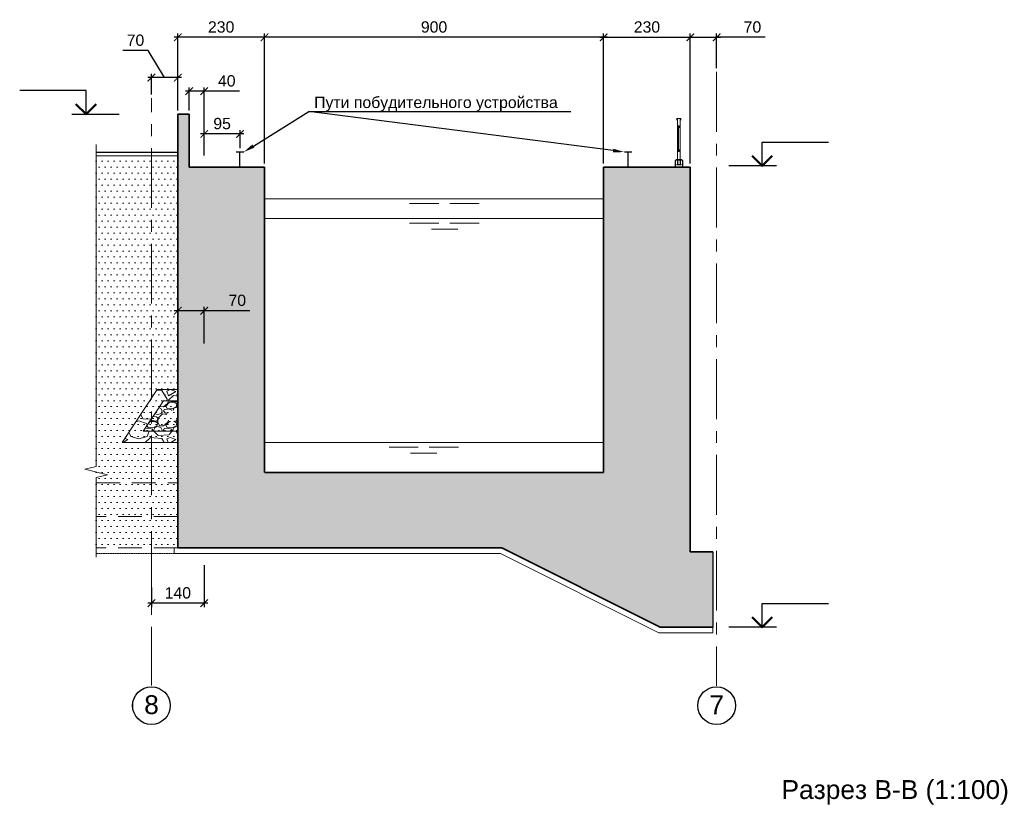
# Model space of a CAD drawing. Header units: millimetres. Extents: x 329474 to 722034, y 240588 to 423521.
# Tile 12 of 35: x 496826 to 522957, y 286623 to 307455. Entities that reach past the tile are written whole.
import ezdxf
from ezdxf import colors
from ezdxf.entities.mleader import LeaderData, LeaderLine
from ezdxf.enums import TextEntityAlignment as Align
from ezdxf.math import Vec2, Vec3

# ---------------------------------------------------------------- set-up
doc = ezdxf.new("R2018")
doc.units = ezdxf.units.MM
doc.header["$LTSCALE"] = 10
for name, pattern in [('HIDDEN', [9.525, 6.35, -3.175]), ('осевая', [50.8, 31.75, -6.35, 6.35, -6.35]), ('фантом', [63.5, 31.75, -6.35, 6.35, -6.35, 6.35, -6.35])]:
    doc.linetypes.add(name, pattern=pattern)
for name, color, linetype, lineweight in [('Бетон', 7, 'Continuous', 35), ('Вода', 5, 'Continuous', 30), ('ГТО-2_Размеры', 7, 'Continuous', 15), ('Отдел_Выноски(стрелка)', 7, 'Continuous', 15), ('Отдел_Заглавные надписи', 7, 'Continuous', 30), ('текст', 7, 'Continuous', 25)]:
    doc.layers.add(name, color=color, linetype=linetype, lineweight=lineweight)
for name, color, linetype in [('Заливка', 7, 'Continuous'), ('Земля', 34, 'Continuous'), ('Металл', 1, 'Continuous'), ('Оси', 1, 'осевая'), ('отметки', 7, 'Continuous'), ('Штриховка', 7, 'Continuous')]:
    doc.layers.add(name, color=color, linetype=linetype)
doc.styles.add('arial', font='arial.ttf')
doc.styles.get("Standard").update_dxf_attribs({"font": 'arial.ttf'})
doc.styles.add('Рогун1', font='arial.ttf')
doc.dimstyles.new('100 мм', dxfattribs={"dimscale": 100, "dimtxt": 3.5, "dimasz": 2, "dimexe": 1, "dimexo": 1, "dimgap": 1.2, "dimtad": 1, "dimdec": 0, "dimlfac": 0.1, "dimrnd": 0.0001, "dimtxsty": 'Рогун1', "dimblk": 'ARCHTICK', "dimcen": 2.5, "dimdle": 1, "dimaunit": 1, "dimadec": 1, "dimazin": 0, "dimtfac": 1, "dimtdec": 0, "dimtmove": 1, "dimatfit": 3, "dimldrblk": 'ARCHTICK', "dimfxl": 1, "dimtfill": 1, "dimarcsym": 0})

# ---------------------------------------------------------------- blocks, each defined once
blk = doc.blocks.new('_ArchTick')
at = {"color": 0, "linetype": 'ByBlock', "const_width": 0.15}
blk.add_lwpolyline([(-0.5, -0.5), (0.5, 0.5)], dxfattribs=at)
blk = doc.blocks.new('*D221')
at = {"layer": 'Defpoints', "color": 0, "transparency": 16777216}
for p in [(501023, 306988), (501023, 304946), (503323, 304896)]:
    blk.add_point(p, dxfattribs=at)
at = {"layer": 'ГТО-2_Размеры', "color": 0, "lineweight": -2, "transparency": 16777216}
for p, q in [((501023, 305046), (501023, 307088)), ((503323, 304996), (503323, 307088)), ((503423, 306988), (500923, 306988))]:
    blk.add_line(p, q, dxfattribs=at)
at = {"layer": 'ГТО-2_Размеры', "color": 0, "lineweight": -2, "transparency": 16777216, "xscale": 200, "yscale": 200, "zscale": 200, "rotation": 180}
blk.add_blockref('_ArchTick', (501023, 306988), dxfattribs=at)
at = {"layer": 'ГТО-2_Размеры', "color": 0, "lineweight": -2, "transparency": 16777216, "xscale": 200, "yscale": 200, "zscale": 200}
blk.add_blockref('_ArchTick', (503323, 306988), dxfattribs=at)
at = {"layer": 'ГТО-2_Размеры', "color": 0, "transparency": 16777216, "insert": (502173, 307261), "char_height": 300, "attachment_point": 5, "style": 'Рогун1'}
blk.add_mtext('230', dxfattribs=at)
blk = doc.blocks.new('*D222')
at = {"layer": 'Defpoints', "color": 0, "transparency": 16777216}
for p in [(503323, 306988), (512323, 304896), (503323, 303546)]:
    blk.add_point(p, dxfattribs=at)
at = {"layer": 'ГТО-2_Размеры', "color": 0, "lineweight": -2, "transparency": 16777216}
for p, q in [((503323, 303646), (503323, 307088)), ((512323, 304996), (512323, 307088)), ((512423, 306988), (503223, 306988))]:
    blk.add_line(p, q, dxfattribs=at)
at = {"layer": 'ГТО-2_Размеры', "color": 0, "lineweight": -2, "transparency": 16777216, "xscale": 200, "yscale": 200, "zscale": 200, "rotation": 180}
blk.add_blockref('_ArchTick', (503323, 306988), dxfattribs=at)
at = {"layer": 'ГТО-2_Размеры', "color": 0, "lineweight": -2, "transparency": 16777216, "xscale": 200, "yscale": 200, "zscale": 200}
blk.add_blockref('_ArchTick', (512323, 306988), dxfattribs=at)
at = {"layer": 'ГТО-2_Размеры', "color": 0, "transparency": 16777216, "insert": (507823, 307261), "char_height": 300, "attachment_point": 5, "style": 'Рогун1'}
blk.add_mtext('900', dxfattribs=at)
blk = doc.blocks.new('*D217')
at = {"layer": 'Defpoints', "color": 0, "transparency": 16777216}
for p in [(501323, 305559), (501323, 304946), (501723, 303758)]:
    blk.add_point(p, dxfattribs=at)
at = {"layer": 'ГТО-2_Размеры', "color": 0, "lineweight": -2, "transparency": 16777216}
for p, q in [((501823, 305559), (501223, 305559)), ((501323, 305046), (501323, 305659)), ((501723, 303858), (501723, 305659)), ((502663, 305559), (501723, 305559))]:
    blk.add_line(p, q, dxfattribs=at)
at = {"layer": 'ГТО-2_Размеры', "color": 0, "lineweight": -2, "transparency": 16777216, "xscale": 200, "yscale": 200, "zscale": 200, "rotation": 180}
blk.add_blockref('_ArchTick', (501323, 305559), dxfattribs=at)
at = {"layer": 'ГТО-2_Размеры', "color": 0, "lineweight": -2, "transparency": 16777216, "xscale": 200, "yscale": 200, "zscale": 200}
blk.add_blockref('_ArchTick', (501723, 305559), dxfattribs=at)
at = {"layer": 'ГТО-2_Размеры', "color": 0, "transparency": 16777216, "insert": (502322, 305832), "char_height": 300, "attachment_point": 5, "style": 'Рогун1'}
blk.add_mtext('40', dxfattribs=at)
blk = doc.blocks.new('*D218')
at = {"layer": 'Defpoints', "color": 0, "transparency": 16777216}
for p in [(500323, 305919), (500323, 305376), (501023, 304946)]:
    blk.add_point(p, dxfattribs=at)
at = {"layer": 'ГТО-2_Размеры', "color": 0, "lineweight": -2, "transparency": 16777216}
for p, q in [((500232, 306637), (499566, 306637)), ((500673, 305919), (500232, 306637)), ((500323, 305476), (500323, 306019)), ((501023, 305046), (501023, 306019)), ((501123, 305919), (500223, 305919))]:
    blk.add_line(p, q, dxfattribs=at)
at = {"layer": 'ГТО-2_Размеры', "color": 0, "lineweight": -2, "transparency": 16777216, "xscale": 200, "yscale": 200, "zscale": 200, "rotation": 180}
blk.add_blockref('_ArchTick', (500323, 305919), dxfattribs=at)
at = {"layer": 'ГТО-2_Размеры', "color": 0, "lineweight": -2, "transparency": 16777216, "xscale": 200, "yscale": 200, "zscale": 200}
blk.add_blockref('_ArchTick', (501023, 305919), dxfattribs=at)
at = {"layer": 'ГТО-2_Размеры', "color": 0, "transparency": 16777216, "insert": (499899, 306910), "char_height": 300, "attachment_point": 5, "style": 'Рогун1'}
blk.add_mtext('70', dxfattribs=at)
blk = doc.blocks.new('*D219')
at = {"layer": 'Defpoints', "color": 0, "transparency": 16777216}
for p in [(514623, 306988), (512323, 303546), (514623, 303546)]:
    blk.add_point(p, dxfattribs=at)
at = {"layer": 'ГТО-2_Размеры', "color": 0, "lineweight": -2, "transparency": 16777216}
for p, q in [((512323, 303646), (512323, 307088)), ((514623, 303646), (514623, 307088)), ((512223, 306988), (514723, 306988))]:
    blk.add_line(p, q, dxfattribs=at)
at = {"layer": 'ГТО-2_Размеры', "color": 0, "lineweight": -2, "transparency": 16777216, "xscale": 200, "yscale": 200, "zscale": 200, "rotation": 180}
blk.add_blockref('_ArchTick', (512323, 306988), dxfattribs=at)
at = {"layer": 'ГТО-2_Размеры', "color": 0, "lineweight": -2, "transparency": 16777216, "xscale": 200, "yscale": 200, "zscale": 200}
blk.add_blockref('_ArchTick', (514623, 306988), dxfattribs=at)
at = {"layer": 'ГТО-2_Размеры', "color": 0, "transparency": 16777216, "insert": (513473, 307261), "char_height": 300, "attachment_point": 5, "style": 'Рогун1'}
blk.add_mtext('230', dxfattribs=at)
blk = doc.blocks.new('*D220')
at = {"layer": 'Defpoints', "color": 0, "transparency": 16777216}
for p in [(515323, 306988), (515323, 306073), (514623, 303546)]:
    blk.add_point(p, dxfattribs=at)
at = {"layer": 'ГТО-2_Размеры', "color": 0, "lineweight": -2, "transparency": 16777216}
for p, q in [((514623, 303646), (514623, 307088)), ((515323, 306173), (515323, 307088)), ((514523, 306988), (515423, 306988)), ((516606, 306988), (515323, 306988))]:
    blk.add_line(p, q, dxfattribs=at)
at = {"layer": 'ГТО-2_Размеры', "color": 0, "lineweight": -2, "transparency": 16777216, "xscale": 200, "yscale": 200, "zscale": 200, "rotation": 180}
blk.add_blockref('_ArchTick', (514623, 306988), dxfattribs=at)
at = {"layer": 'ГТО-2_Размеры', "color": 0, "lineweight": -2, "transparency": 16777216, "xscale": 200, "yscale": 200, "zscale": 200}
blk.add_blockref('_ArchTick', (515323, 306988), dxfattribs=at)
at = {"layer": 'ГТО-2_Размеры', "color": 0, "transparency": 16777216, "insert": (516273, 307261), "char_height": 300, "attachment_point": 5, "style": 'Рогун1'}
blk.add_mtext('70', dxfattribs=at)
blk = doc.blocks.new('*U190')
at = {"color": 0, "linetype": 'ByBlock', "lineweight": -2}
for p, q in [((7, 0), (7, 5)), ((7, 5), (21, 5)), ((7, 0), (0, 0)), ((10, 0), (7, 0))]:
    blk.add_line(p, q, dxfattribs=at)
at = {"color": 0, "linetype": 'ByBlock', "lineweight": 50}
blk.add_lwpolyline([(4.88, 2.12), (7, 0), (9.12, 2.12)], dxfattribs=at)
at = {"color": 0, "linetype": 'ByBlock', "lineweight": -2, "flags": 104}
for tag, p in [('ОТМЕТКА', (13.23, 7.77)), ('ПРИМЕЧАНИЕ', (13.23, 1.77))]:
    blk.add_attdef(tag, text='', height=3.5, dxfattribs=at).set_placement(p, align=Align.MIDDLE_CENTER)
blk = doc.blocks.new('*U191')
at = {"color": 0, "linetype": 'ByBlock', "lineweight": -2}
for p, q in [((-7, 5), (-21, 5)), ((-7, 0), (-7, 5)), ((-10, 0), (-7, 0)), ((-7, 0), (0, 0))]:
    blk.add_line(p, q, dxfattribs=at)
at = {"color": 0, "linetype": 'ByBlock', "lineweight": 50}
blk.add_lwpolyline([(-4.88, 2.12), (-7, 0), (-9.12, 2.12)], dxfattribs=at)
at = {"color": 0, "linetype": 'ByBlock', "lineweight": -2, "flags": 64}
for tag, p in [('ОТМЕТКА', (-13.23, 7.77)), ('ПРИМЕЧАНИЕ', (-13.23, 1.77))]:
    blk.add_attdef(tag, text='', height=3.5, dxfattribs=at).set_placement(p, align=Align.MIDDLE_CENTER)
blk = doc.blocks.new('*D223')
at = {"layer": 'Defpoints', "color": 0, "transparency": 16777216}
for p in [(501023, 299739), (501023, 299196), (501723, 298767)]:
    blk.add_point(p, dxfattribs=at)
at = {"layer": 'ГТО-2_Размеры', "color": 0, "lineweight": -2, "transparency": 16777216}
for p, q in [((501823, 299739), (500923, 299739)), ((501023, 299296), (501023, 299839)), ((501723, 298867), (501723, 299839)), ((502933, 299739), (501723, 299739))]:
    blk.add_line(p, q, dxfattribs=at)
at = {"layer": 'ГТО-2_Размеры', "color": 0, "lineweight": -2, "transparency": 16777216, "xscale": 200, "yscale": 200, "zscale": 200, "rotation": 180}
blk.add_blockref('_ArchTick', (501023, 299739), dxfattribs=at)
at = {"layer": 'ГТО-2_Размеры', "color": 0, "lineweight": -2, "transparency": 16777216, "xscale": 200, "yscale": 200, "zscale": 200}
blk.add_blockref('_ArchTick', (501723, 299739), dxfattribs=at)
at = {"layer": 'ГТО-2_Размеры', "color": 0, "transparency": 16777216, "insert": (502600, 300012), "char_height": 300, "attachment_point": 5, "style": 'Рогун1'}
blk.add_mtext('70', dxfattribs=at)
blk = doc.blocks.new('*D224')
at = {"layer": 'Defpoints', "color": 0, "transparency": 16777216}
for p in [(501723, 304426), (502673, 303946), (501723, 303758)]:
    blk.add_point(p, dxfattribs=at)
at = {"layer": 'ГТО-2_Размеры', "color": 0, "lineweight": -2, "transparency": 16777216}
for p, q in [((502773, 304426), (501623, 304426)), ((501723, 303858), (501723, 304526)), ((502673, 304046), (502673, 304526))]:
    blk.add_line(p, q, dxfattribs=at)
at = {"layer": 'ГТО-2_Размеры', "color": 0, "lineweight": -2, "transparency": 16777216, "xscale": 200, "yscale": 200, "zscale": 200, "rotation": 180}
blk.add_blockref('_ArchTick', (501723, 304426), dxfattribs=at)
at = {"layer": 'ГТО-2_Размеры', "color": 0, "lineweight": -2, "transparency": 16777216, "xscale": 200, "yscale": 200, "zscale": 200}
blk.add_blockref('_ArchTick', (502673, 304426), dxfattribs=at)
at = {"layer": 'ГТО-2_Размеры', "color": 0, "transparency": 16777216, "insert": (502198, 304699), "char_height": 300, "attachment_point": 5, "style": 'Рогун1'}
blk.add_mtext('95', dxfattribs=at)
blk = doc.blocks.new('*D225')
at = {"layer": 'Defpoints', "color": 0, "transparency": 16777216}
for p in [(501723, 293087), (500323, 292502), (500323, 291981)]:
    blk.add_point(p, dxfattribs=at)
at = {"layer": 'ГТО-2_Размеры', "color": 0, "lineweight": -2, "transparency": 16777216}
for p, q in [((501723, 292987), (501723, 291881)), ((500323, 292402), (500323, 291881)), ((501823, 291981), (500223, 291981))]:
    blk.add_line(p, q, dxfattribs=at)
at = {"layer": 'ГТО-2_Размеры', "color": 0, "lineweight": -2, "transparency": 16777216, "xscale": 200, "yscale": 200, "zscale": 200, "rotation": 180}
blk.add_blockref('_ArchTick', (500323, 291981), dxfattribs=at)
at = {"layer": 'ГТО-2_Размеры', "color": 0, "lineweight": -2, "transparency": 16777216, "xscale": 200, "yscale": 200, "zscale": 200}
blk.add_blockref('_ArchTick', (501723, 291981), dxfattribs=at)
at = {"layer": 'ГТО-2_Размеры', "color": 0, "transparency": 16777216, "insert": (501023, 292254), "char_height": 300, "attachment_point": 5, "style": 'Рогун1'}
blk.add_mtext('140', dxfattribs=at)

msp = doc.modelspace()

# ---------------------------------------------------------------- hatches: boundary and pattern name
at = {"layer": 'Заливка'}
h = msp.add_hatch(color=253, dxfattribs=at)
h.dxf.hatch_style = 1
h.paths.add_polyline_path([(509622.7493409, 293446.2330385), (501022.7493409, 293446.2330385), (501022.7493409, 304946.2330385), (501322.7493409, 304946.2330385), (501322.7493409, 303546.2330385), (503322.7493409, 303546.2330385), (503322.7493409, 295446.2330385), (512322.7493409, 295446.2330385), (512322.7493409, 303546.2330385), (514622.7493409, 303546.2330385), (514622.7493409, 293346.2330385), (515222.7493409, 293346.2330385), (515222.7493409, 291346.2330385), (513822.7493409, 291346.2330385)])
at = {"layer": 'Штриховка', "lineweight": 13}
h = msp.add_hatch(dxfattribs=at)
h.set_pattern_fill('DOTS', color=36, scale=100, style=2)
h.set_pattern_definition([(0, (-71770.68, 298781.43), (79.375, 158.75), [0, -158.75])])
h.paths.add_polyline_path([(501022.7493409, 303846.2330385), (498853.7058527, 303846.2330385), (498853.7058527, 293446.2330385), (501022.7493409, 293446.2330385)])
h = msp.add_hatch(dxfattribs=at)
h.set_pattern_fill('GRAVEL', color=256, scale=50)
h.set_pattern_definition([(228.012788, (-55363.13, 254659.79), (-10160, -11430), [170.8607, -16915.2418]), (184.969741, (-55477.426, 254532.786), (15239.999994, 1270.0000723), [293.2024, -29027.0244]), (132.510447, (-55769.53, 254507.39), (12700.000005, -13969.999995), [206.7408, -20467.3614]), (267.273689, (-56264.826, 254189.886), (1270.0000027, 25400), [267.0023, -26433.2187]), (292.833654, (-56277.526, 253923.186), (-6350.0000005, 15240), [261.8168, -25919.904]), (357.273689, (-56175.926, 253681.886), (-25400, 1270.0000027), [267.0023, -26433.2187]), (37.6942405, (-55909.226, 253669.186), (-16509.9999993, -12700.000001), [353.0968, -34956.5577]), (72.255328, (-55629.826, 253885.086), (8890.0000024, 27939.9999992), [333.3598, -33002.6283]), (121.429566, (-55528.226, 254202.586), (-10160.0000014, 16509.999999), [267.9065, -26522.7728]), (175.236358, (-55667.93, 254431.19), (13970, -1270.000002), [305.8566, -14986.9685]), (222.397438, (-55972.726, 254456.586), (-15239.9999995, -13970.0000005), [395.539, -39158.3863]), (138.814075, (-55007.53, 254177.19), (-8890, 7620), [135.0023, -13365.283]), (171.469234, (-55109.126, 254266.086), (16510.0000004, -2539.999997), [256.841, -25427.3195]), (225, (-55363.1, 254304.2), (-2e-13, -1270), [179.6047, -1616.4466]), (203.19859, (-55452.03, 254456.59), (6350, 2540), [96.7207, -9575.3112]), (291.80141, (-55540.93, 254418.49), (-1270, 3810), [136.7828, -6702.3765]), (30.963757, (-55490.13, 254291.49), (3810, 2540), [222.1598, -7183.149]), (161.56505, (-55299.63, 254405.8), (2540, -1270), [160.6436, -3855.449]), (16.38954, (-56277.526, 254418.486), (12700, 3810), [225.044, -22279.4133]), (70.346176, (-56061.63, 254481.99), (-5080, -13970), [188.7995, -18691.1078]), (293.19859, (-55299.63, 254659.79), (-2540, 6350), [193.44, -9478.5918]), (343.61046, (-55223.426, 254481.986), (-12700, 3809.999999), [225.044, -22279.4133]), (339.443955, (-56277.53, 253631.09), (-6350, 2540), [217.0176, -10633.8672]), (294.77514, (-56074.33, 253554.89), (-6350.000008, 13969.999997), [181.836, -18001.7967]), (66.80141, (-55286.93, 253389.79), (2540, 6350), [193.44, -9478.5918]), (17.354025, (-55210.726, 253567.586), (-16510, -5080.000001), [212.8914, -21076.188]), (69.443955, (-55909.23, 253389.79), (-2540, -6350), [108.5088, -10742.376]), (101.30993, (-55363.13, 253389.79), (-1270, 5080), [64.7573, -6410.9975]), (165.963757, (-55375.83, 253453.3), (3810, -1270), [261.8168, -4974.5273]), (186.009006, (-55629.826, 253516.786), (12700, 1270.000001), [242.6335, -24020.6824]), (303.69007, (-55490.13, 254177.2), (-1270, 2540), [183.162, -4395.8882]), (353.157227, (-55388.526, 254024.786), (21590, -2539.999999), [319.7784, -31658.0045]), (60.945396, (-55071.03, 253986.69), (-5080, -8890), [130.754, -12944.6962]), (90, (-55007.5, 254101), (-1270, 1270), [76.2, -1193.8]), (120.256437, (-55655.23, 253554.89), (5080, -8890), [176.4335, -17466.9704]), (48.012787, (-55744.13, 253707.29), (10160.000001, 11430), [341.7214, -16744.381]), (0, (-55515.5, 253961.3), (1270, 1270), [330.2, -939.8]), (325.304846, (-55185.33, 253961.29), (12700.000005, -8889.999993), [200.8048, -19879.6584]), (254.054604, (-55020.23, 253846.99), (-1270, -5080), [184.9145, -9060.825]), (207.645975, (-55071.026, 253669.186), (-24130.000001, -12699.9999983), [301.0725, -29806.2322]), (175.426079, (-55337.726, 253529.486), (-16510, 1270), [318.5147, -31532.9232])])
h.paths.add_polyline_path([(500351.6967093, 296914.6540911), (500067.0479244, 297028.5136051), (499545.5275467, 296246.2330385), (501022.7493409, 296246.2330385), (501022.7493409, 296546.2330385), (500106.0826742, 296546.2330385)])
h.paths.add_polyline_path([(500639.4160076, 297346.2330385), (501022.7493409, 297346.2330385), (501022.7493409, 297646.2330385), (500478.86088, 297646.2330385), (500067.0479244, 297028.5136051), (500351.6967093, 296914.6540911)])
h = msp.add_hatch(dxfattribs=at)
h.set_pattern_fill('GRAVEL', color=256, scale=20)
h.set_pattern_definition([(228.0127875, (-55911.766, 253897.786), (-4064.0000003, -4571.9999997), [68.3443, -6766.09673]), (184.969741, (-55957.486, 253846.986), (6095.9999976, 508.0000289), [117.28094, -11610.8098]), (132.510447, (-56074.326, 253836.826), (5080.0000021, -5587.999998), [82.6963, -8186.94456]), (267.273689, (-56272.446, 253709.826), (508.0000011, 10159.9999999), [106.8009, -10573.2875]), (292.833654, (-56277.526, 253603.146), (-2540.0000002, 6095.9999999), [104.72674, -10367.96155]), (357.273689, (-56236.886, 253506.626), (-10159.9999999, 508.0000011), [106.8009, -10573.2875]), (37.6942405, (-56130.206, 253501.546), (-6603.9999997, -5080.0000004), [141.23873, -13982.62306]), (72.2553284, (-56018.446, 253587.906), (3556.00000096, 11175.9999997), [133.3439, -13201.0513]), (121.4295656, (-55977.806, 253714.906), (-4064.0000006, 6603.9999996), [107.1626, -10609.10914]), (175.236358, (-56033.686, 253806.346), (5588, -508.000001), [122.34266, -5994.7874]), (222.3974378, (-56155.606, 253816.506), (-6095.9999998, -5588.0000002), [158.2156, -15663.3545]), (138.814075, (-55769.526, 253704.746), (-3555.9999998, 3048.0000002), [54.0009, -5346.11316]), (171.4692344, (-55810.166, 253740.306), (6604.0000002, -1015.9999988), [102.7364, -10170.9278]), (225, (-55911.77, 253755.55), (-7e-14, -508), [71.84187, -646.5786]), (203.19859, (-55947.326, 253816.506), (2540, 1016), [38.68826, -3830.12447]), (291.80141, (-55982.89, 253801.27), (-508, 1524), [54.71312, -2680.9506]), (30.963757, (-55962.57, 253750.47), (1524, 1016), [88.86393, -2873.25963]), (161.56505, (-55886.37, 253796.19), (1016, -508), [64.25743, -1542.17962]), (16.3895403, (-56277.526, 253801.266), (5080, 1524), [90.0176, -8911.76533]), (70.346176, (-56191.166, 253826.666), (-2032.0000002, -5588), [75.5198, -7476.44314]), (293.19859, (-55886.366, 253897.786), (-1016, 2540), [77.376, -3791.4367]), (343.6104597, (-55855.886, 253826.666), (-5080.0000001, 1523.9999996), [90.0176, -8911.76533]), (339.443955, (-56277.526, 253486.306), (-2540, 1016), [86.80704, -4253.54686]), (294.7751406, (-56196.246, 253455.826), (-2540.000003, 5587.9999986), [72.73442, -7200.71868]), (66.80141, (-55881.286, 253389.786), (1016, 2540), [77.376, -3791.4367]), (17.3540246, (-55850.806, 253460.906), (-6603.9999999, -2032.0000004), [85.15655, -8430.4752]), (69.443955, (-56130.206, 253389.786), (-1016, -2540), [43.4035, -4296.9504]), (101.309932, (-55911.77, 253389.79), (-508, 2032), [25.9029, -2564.399]), (165.963757, (-55916.85, 253415.19), (1524, -508), [104.72674, -1989.8109]), (186.009006, (-56018.446, 253440.586), (5080, 508.0000003), [97.0534, -9608.27297]), (303.690068, (-55962.57, 253704.75), (-508, 1016), [73.26478, -1758.35527]), (353.1572266, (-55921.926, 253643.786), (8636.00000005, -1015.99999955), [127.91135, -12663.2018]), (60.945396, (-55794.926, 253628.546), (-2032, -3556), [52.30165, -5177.87846]), (90, (-55769.53, 253674.27), (-508, 508), [30.48, -477.52]), (120.256437, (-56028.606, 253455.826), (2031.9999998, -3556.0000001), [70.5734, -6986.78815]), (48.0127875, (-56064.166, 253516.786), (4064.0000003, 4571.9999997), [136.68858, -6697.75244]), (0, (-55972.73, 253618.4), (508, 508), [132.08, -375.92]), (325.3048465, (-55840.646, 253618.386), (5080.000002, -3555.9999973), [80.3219, -7951.86334]), (254.054604, (-55774.606, 253572.666), (-508, -2032), [73.9658, -3624.33]), (207.6459754, (-55794.926, 253501.546), (-9652.00000035, -5079.9999993), [120.429, -11922.4929]), (175.4260787, (-55901.606, 253445.666), (-6604, 508), [127.4059, -12613.1693])])
h.paths.add_polyline_path([(501022.7493409, 296646.2330385), (500351.6967093, 296914.6540911), (500106.0826742, 296546.2330385), (501022.7493409, 296546.2330385)])
h.paths.add_polyline_path([(501022.7493409, 296946.2330385), (501022.7493409, 297346.2330385), (500639.4160076, 297346.2330385), (500351.6967093, 296914.6540911), (501022.7493409, 296646.2330385), (501022.7493409, 296946.2330385, -1), (500722.7493409, 296946.2330385, -1)])

# ---------------------------------------------------------------- linework, layer by layer
at = {"linetype": 'Continuous', "lineweight": 15, "ltscale": 100}
msp.add_lwpolyline([(498853.7058527, 293198.3603788), (498853.7058527, 295311.2003814), (499153.7058527, 295386.2003814), (498553.7058527, 295536.2003814), (498853.7058527, 295611.2003814), (498853.7058527, 304146.8749822), (498853.7058527, 295611.2003814), (498553.7058527, 295536.2003814), (499153.7058527, 295386.2003814), (498853.7058527, 295311.2003814)], close=True, dxfattribs=at)
at = {"layer": 'Бетон', "lineweight": 15}
msp.add_line((509587.3391443, 293296.2330385), (513787.3391443, 291196.2330385), dxfattribs=at)
at = {"layer": 'Бетон'}
msp.add_line((509622.7493409, 293446.2330385), (513822.7493409, 291346.2330385), dxfattribs=at)
for points in [[(501022.7493409, 304946.2330385), (501322.7493409, 304946.2330385)], [(501022.7493409, 293446.2330385), (501022.7493409, 304946.2330385)], [(501322.7493409, 304946.2330385), (501322.7493409, 303546.2330385)], [(501322.7493409, 303546.2330385), (503322.7493409, 303546.2330385)], [(503322.7493409, 303546.2330385), (503322.7493409, 295446.2330385)], [(512322.7493409, 303546.2330385), (514622.7493409, 303546.2330385)], [(512322.7493409, 295446.2330385), (512322.7493409, 303546.2330385)], [(514622.7493409, 303546.2330385), (514622.7493409, 293346.2330385)], [(503329.9444081, 295446.2330385), (512322.7493409, 295446.2330385)], [(509622.7493409, 293446.2330385), (501022.7493409, 293446.2330385)], [(515222.7493409, 293346.2330385), (514622.7493409, 293346.2330385)], [(515222.7493409, 291346.2330385), (513822.7493409, 291346.2330385)]]:
    msp.add_lwpolyline(points, dxfattribs=at)
at = {"layer": 'Бетон', "color": 7, "lineweight": 25, "ltscale": 10}
msp.add_lwpolyline([(498853.7058527, 303946.2330385), (501022.7493409, 303946.2330385)], dxfattribs=at)
at = {"layer": 'Бетон', "color": 7, "linetype": 'HIDDEN', "lineweight": 18, "ltscale": 10}
for points in [[(498853.7058527, 295174.8044671), (501022.7493409, 295174.8044671)], [(501022.7493409, 294279.5663718), (498853.7058527, 294279.5663718)], [(501022.7493409, 293446.2330385), (498853.7058527, 293446.2330385)]]:
    msp.add_lwpolyline(points, dxfattribs=at)
at = {"layer": 'Бетон', "color": 7, "linetype": 'HIDDEN', "lineweight": 15, "ltscale": 0.05}
msp.add_lwpolyline([(501022.7493409, 293296.2330385), (498853.7058527, 293296.2330385)], dxfattribs=at)
at = {"layer": 'Бетон', "lineweight": 15}
for points in [[(501022.7493409, 293446.2330385), (500922.7493409, 293446.2330385)], [(500922.7493409, 293446.2330385), (500922.7493409, 293296.2330385)], [(500922.7493409, 293296.2330385), (509587.3391443, 293296.2330385)], [(513787.3391443, 291196.2330385), (515222.7493409, 291196.244394), (515222.7493409, 291346.2330385)]]:
    msp.add_lwpolyline(points, dxfattribs=at)
at = {"layer": 'Бетон', "lineweight": 25}
msp.add_lwpolyline([(515222.7493409, 293346.2330385), (515222.7493409, 291346.2330385)], dxfattribs=at)
at = {"layer": 'Вода', "lineweight": 18, "ltscale": 80}
for points in [[(503322.7493409, 302706.2330385), (512322.7493409, 302706.2330385)], [(507173.8073822, 302578.4552684), (507948.4559981, 302578.4552684)], [(508242.7880871, 302578.4552684), (509017.436703, 302578.4552684)], [(503322.7493409, 302186.2330385), (512322.7493409, 302186.2330385)], [(507173.8073822, 302058.4552684), (507948.4559981, 302058.4552684)], [(508450.3341417, 301902.7647461), (507752.2066072, 301902.7647461)], [(508242.7880871, 302058.4552684), (509017.436703, 302058.4552684)], [(503322.038717, 296246.2330385), (512322.7493409, 296246.2330385)], [(507402.7451924, 296118.4552684), (506628.0965765, 296118.4552684)], [(508471.7258973, 296118.4552684), (507697.0772814, 296118.4552684)], [(507195.1991378, 295962.7647461), (507893.3266724, 295962.7647461)]]:
    msp.add_lwpolyline(points, dxfattribs=at)
at = {"layer": 'Земля', "lineweight": 13}
msp.add_lwpolyline([(498853.7058527, 303846.2330385), (501022.7493409, 303846.2330385)], dxfattribs=at)
at = {"layer": 'Металл', "linetype": 'фантом', "lineweight": 30, "ltscale": 10}
for p, q in [((502772.7493409, 303946.2330385), (502572.7493409, 303946.2330385)), ((502672.7493409, 303546.2330385), (502672.7493409, 303946.2330385)), ((513072.7493409, 303946.2330385), (512872.7493409, 303946.2330385)), ((512972.7493409, 303546.2330385), (512972.7493409, 303946.2330385)), ((502772.7493409, 303546.2330385), (502572.7493409, 303546.2330385)), ((513072.7493409, 303546.2330385), (512872.7493409, 303546.2330385))]:
    msp.add_line(p, q, dxfattribs=at)
at = {"layer": 'Металл', "linetype": 'Continuous', "lineweight": 20}
for points in [[(514373.1699122, 304790.896051), (514373.1699122, 304836.2330385), (514263.9640299, 304836.2330385), (514263.9640299, 304790.896051)], [(514368.5560082, 304796.3563451), (514368.5560294, 304831.6040515), (514268.4946891, 304831.6000617), (514268.4946891, 304796.3563451)], [(514282.1650103, 304831.6000617), (514282.1650103, 303964.4060777), (514282.1650103, 303969.0390545)], [(514354.9689319, 304831.6000617), (514354.9689319, 303736.3499699)], [(514282.1650103, 304639.9933772), (514332.1349746, 304639.9933772), (514332.1349746, 304594.3254627)], [(514327.5019978, 304588.3687783), (514327.5019978, 304635.3604004), (514287.6253044, 304635.3604004)], [(514294.0783793, 304635.3604004), (514294.0783793, 303969.0390545), (514294.0783793, 303969.0390545)], [(514313.9339942, 304635.3604004), (514313.9339942, 303969.0390545), (514313.9339942, 303969.0390545)], [(514282.1650103, 303964.4060777), (514332.1349746, 303964.4060777), (514332.1349746, 304009.4121383)], [(514282.1650103, 303964.4060777), (514282.1650103, 303736.3499699)], [(514327.5019978, 304014.8724324), (514327.5019978, 303969.0390545), (514287.6253044, 303969.0390545)], [(514319.8906787, 303969.0390545), (514323.6963383, 303969.0390545), (514324.5236556, 303969.0390545)], [(514327.5019978, 304009.4121383), (514327.5019978, 303969.0390545), (514327.5019978, 303973.3411045)], [(514327.5019978, 303977.9740813), (514327.5019978, 303974.1684217), (514327.5019978, 303979.2977889)], [(514397.8239675, 303736.3499699), (514397.8239675, 303726.3499699), (514247.9140745, 303726.3499699), (514247.9140745, 303736.3499699)], [(514282.4959372, 303726.3499699), (514282.4959372, 303615.7745715), (514282.4959372, 303615.7745715)], [(514292.7546716, 303726.3499699), (514292.7546716, 303615.7745715), (514292.7546716, 303615.7745715)], [(514352.8179069, 303726.3499699), (514352.8179069, 303615.7745715), (514352.8179069, 303615.7745715)], [(514362.5802509, 303726.3499699), (514362.5802509, 303615.7745715), (514362.5802509, 303615.7745715)]]:
    msp.add_lwpolyline(points, dxfattribs=at)
at = {"layer": 'Металл'}
msp.add_lwpolyline([(514422.7493409, 303546.2330385), (514422.8089497, 303711.3649877), (514397.8239675, 303736.3499699), (514247.9140745, 303736.3499699), (514222.9290923, 303711.3649877), (514222.9290923, 303711.3649877), (514222.9331596, 303546.2330385), (514422.7493409, 303546.2330385)], close=True, dxfattribs=at)
at = {"layer": 'Металл', "linetype": 'Continuous', "lineweight": 20}
msp.add_lwpolyline([(514377.8028891, 303605.6813005), (514267.7696894, 303605.6813005), (514267.7696894, 303615.7745715), (514377.8028891, 303615.7745715)], close=True, dxfattribs=at)
for points in [[(514268.4946891, 304796.3563451), (514268.6317197, 304795.1981009), (514268.4315433, 304793.8743932), (514267.604226, 304792.716149), (514267.604226, 304792.716149), (514266.6114452, 304791.5579048), (514265.2877376, 304790.896051), (514263.9640299, 304790.896051)], [(514373.1699122, 304790.896051), (514371.8462046, 304790.896051), (514370.3570335, 304791.5579048), (514369.5297162, 304792.716149), (514369.5297162, 304792.716149), (514368.7023989, 304793.8743932), (514368.371472, 304795.1981009), (514368.5560082, 304796.3563451)], [(514332.1349746, 304594.3254627), (514332.1349746, 304592.5053647), (514331.8040477, 304591.181657), (514330.9767304, 304590.1888763), (514330.9767304, 304590.1888763), (514330.1494131, 304589.0306321), (514328.8257055, 304588.3687783), (514327.5019978, 304588.3687783)], [(514327.5019978, 304014.8724324), (514328.8257055, 304014.706969), (514330.1494131, 304014.0451152), (514330.9767304, 304013.0523344), (514330.9767304, 304013.0523344), (514331.8040477, 304012.0595537), (514332.1349746, 304010.735846), (514332.1349746, 304009.4121383)]]:
    msp.add_open_spline(points, degree=3, knots=[0, 0, 0, 0, 0.125, 0.125, 0.125, 0.12500001, 1, 1, 1, 1], dxfattribs=at)
for points in [[(514287.6253044, 304635.3604004), (514285.308816, 304635.8567907), (514283.157791, 304637.5114253), (514282.1650103, 304639.9933772)], [(514282.1650103, 303964.4060777), (514283.157791, 303966.8880296), (514285.308816, 303968.5426642), (514287.6253044, 303969.0390545)]]:
    msp.add_open_spline(points, degree=3, dxfattribs=at)
at = {"layer": 'Оси', "linetype": 'осевая', "lineweight": 15, "ltscale": 5}
for points in [[(515322.7493409, 306072.9567989), (515322.7493409, 289765.5497986)], [(500322.7493409, 289765.5497986), (500322.7493409, 305375.9427063)]]:
    msp.add_lwpolyline(points, dxfattribs=at)
at = {"layer": 'Штриховка', "lineweight": 13}
for points in [[(501022.7493409, 297646.2330385), (500478.86088, 297646.2330385), (499545.5275467, 296246.2330385), (501022.7493409, 296246.2330385)], [(501022.7493409, 297346.2330385), (500639.4160076, 297346.2330385), (500106.0826742, 296546.2330385), (501022.7493409, 296546.2330385)]]:
    msp.add_lwpolyline(points, dxfattribs=at)

# ---------------------------------------------------------------- block references
at = {"layer": 'отметки'}
ref = msp.add_blockref('*U191', (499466.4978663, 304946.2330385), dxfattribs=dict(at, xscale=125.727702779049, yscale=125.727702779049, zscale=125.727702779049))
lines = msp.add_mtext('16,000', dxfattribs={"layer": '0', "color": 0, "linetype": 'ByBlock', "lineweight": -2, "insert": (497803.4474185, 305923.4161468), "char_height": 2.5, "attachment_point": 1, "bg_fill": 3, "box_fill_scale": 1.2, "bg_fill_color": 256, "bg_fill_transparency": 0})
ref.add_attrib('ОТМЕТКА', '', (497803.4474185, 305923.4161468)).embed_mtext(lines)
ref = msp.add_blockref('*U190', (515650.3615018, 303577.3814549), dxfattribs=dict(at, xscale=125.727702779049, yscale=125.727702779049, zscale=125.727702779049))
lines = msp.add_mtext('14,600', dxfattribs={"layer": '0', "color": 0, "linetype": 'ByBlock', "lineweight": -2, "insert": (517313.4119496, 304554.5645633), "char_height": 2.5, "attachment_point": 1, "bg_fill": 3, "box_fill_scale": 1.2, "bg_fill_color": 256, "bg_fill_transparency": 0})
ref.add_attrib('ОТМЕТКА', '', (517313.4119496, 304554.5645633)).embed_mtext(lines)
ref = msp.add_blockref('*U190', (515650.3615018, 291342.8328564), dxfattribs=dict(at, xscale=125.727702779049, yscale=125.727702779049, zscale=125.727702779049))
lines = msp.add_mtext('2,400', dxfattribs={"layer": '0', "color": 0, "linetype": 'ByBlock', "lineweight": -2, "insert": (517313.4119496, 292320.0159647), "char_height": 2.5, "attachment_point": 1, "bg_fill": 3, "box_fill_scale": 1.2, "bg_fill_color": 256, "bg_fill_transparency": 0})
ref.add_attrib('ОТМЕТКА', '', (517313.4119496, 292320.0159647)).embed_mtext(lines)

# ---------------------------------------------------------------- texts
at = {"layer": 'текст', "insert": (520061.5012407, 286964.288851), "char_height": 500, "width": 8681.268769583, "attachment_point": 5, "style": 'arial'}
msp.add_mtext('Разрез В-В (1:100)', dxfattribs=at)

# ---------------------------------------------------------------- dimensions: what is measured, and where the dimension line sits
at = {"layer": 'ГТО-2_Размеры'}
for base, p1, p2, picture, middle in [((501022.7493409, 306987.8536586), (503322.7493409, 304896.2330385), (501022.7493409, 304946.2330385), '*D221', (502172.7493409, 307261.1278741)), ((503322.749340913, 306987.8536585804), (512322.7493409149, 304896.2330385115), (503322.749340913, 303546.2330385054), '*D222', (507822.749340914, 307261.0255548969)), ((514622.7493409, 306987.8536586), (512322.7493409, 303546.2330385), (514622.7493409, 303546.2330385), '*D219', (513472.7493409, 307261.1278741))]:
    dim = msp.add_linear_dim(base=base, p1=p1, p2=p2, angle=180, dimstyle='100 мм', override={"dimtxt": 3, "dimdec": 6, "dimtfill": 0}, dxfattribs=at)
    dim.commit()
    dim.dimension.update_dxf_attribs({"geometry": picture, "text_midpoint": middle})
for base, p1, p2, picture, middle in [((515322.7493409, 306987.8536586), (514622.7493409, 303546.2330385), (515322.7493409, 306072.9567989), '*D220', (516272.6878576, 306987.8536586)), ((501322.7493409, 305559.1027543), (501722.7493409, 303757.9501254), (501322.7493409, 304946.2330385), '*D217', (502322.3409089, 305501.9904958)), ((501722.7493409, 304425.6078592), (502672.7493409, 303946.2330385), (501722.7493409, 303757.9501254), '*D224', (502197.7493409, 304425.6078592))]:
    dim = msp.add_linear_dim(base=base, p1=p1, p2=p2, angle=180, dimstyle='100 мм', override={"dimtxt": 3, "dimdec": 6, "dimtfill": 0}, dxfattribs=at)
    dim.commit()
    dim.dimension.update_dxf_attribs({"geometry": picture, "text_midpoint": middle, "dimtype": 160})
for base, p1, p2, picture, middle in [((500322.7493409, 305918.918599), (501022.7493409, 304946.2330385), (500322.7493409, 305375.9427063), '*D218', (500112.4600402, 306636.5910601)), ((501022.7493409, 299739.2089313), (501722.7493409, 298766.5233707), (501022.7493409, 299196.2330385), '*D223', (502599.5684801, 299701.3955842)), ((500322.7493409, 291980.7273054), (501722.7493409, 293086.8714217), (500322.7493409, 292502.3120754), '*D225', (501022.7493409, 291980.7273054))]:
    dim = msp.add_linear_dim(base=base, p1=p1, p2=p2, dimstyle='100 мм', override={"dimtxt": 3, "dimdec": 6, "dimtfill": 0}, dxfattribs=at)
    dim.commit()
    dim.dimension.update_dxf_attribs({"geometry": picture, "text_midpoint": middle, "dimtype": 160})

# ---------------------------------------------------------------- leaders
at = {"layer": 'Отдел_Выноски(стрелка)'}
ml = msp.add_multileader_mtext('Standard', dxfattribs=at)
ml.set_content('Пути побудительного устройства', color=256, style='arial')
ml.set_leader_properties()
ml.build(insert=Vec2(0, 0))
ml.multileader.update_dxf_attribs({"text_left_attachment_type": 6, "text_right_attachment_type": 6, "dogleg_length": 136.6171409, "arrow_head_size": 300})
ctx = ml.context
ctx.base_point, ctx.char_height, ctx.arrow_head_size, ctx.plane_origin = Vec3(504639.6310582, 305025.3537536), 300, 300, Vec3(496396.7932725, 313646.1658908)
ctx.left_attachment, ctx.right_attachment = 6, 6
notes = []
notes.append((ctx, [(1, (1, 1, 0), (504503.0139173, 305025.3537536), (1, 0), 136.6171409, [(0, [(512872.7493409, 303946.2330385)], 0, []), (1, [(502772.7493409, 303946.2330385)], 0, [])])]))
ctx.mtext.insert, ctx.mtext.width, ctx.mtext.defined_height, ctx.mtext.flow_direction = Vec3(504641.6310582, 305413.552935), 8825.069696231, 1792.5845394, 5
for ctx, leaders in notes:
    for number, flags, end, landing, length, lines in leaders:
        leader = LeaderData()
        leader.index, (leader.has_last_leader_line, leader.has_dogleg_vector, leader.attachment_direction) = number, flags
        leader.last_leader_point, leader.dogleg_vector, leader.dogleg_length = Vec3(end), Vec3(landing), length
        for number, points, colour, breaks in lines:
            line = LeaderLine()
            line.index, line.vertices, line.color, line.breaks = number, Vec3.list(points), colors.encode_raw_color(colour), breaks
            leader.lines.append(line)
        ctx.leaders.append(leader)

# ---------------------------------------------------------------- next in the draw order: texts
at = {"layer": 'Отдел_Заглавные надписи', "char_height": 500, "attachment_point": 5, "style": 'arial', "bg_fill": 3, "box_fill_scale": 1.5, "bg_fill_color": 256, "bg_fill_transparency": 0}
for s, insert in [('\\pxqc;8', (500324.976492, 289287.7582616)), ('\\pxqc;7', (515324.976492, 289287.7582616))]:
    msp.add_mtext(s, dxfattribs=dict(at, insert=insert))

# ---------------------------------------------------------------- next in the draw order: linework, layer by layer
for centre in [(500322.7493409, 289265.5497986), (515322.7493409, 289265.5497986)]:
    msp.add_circle(centre, 500)

doc.saveas('drawing.dxf')
